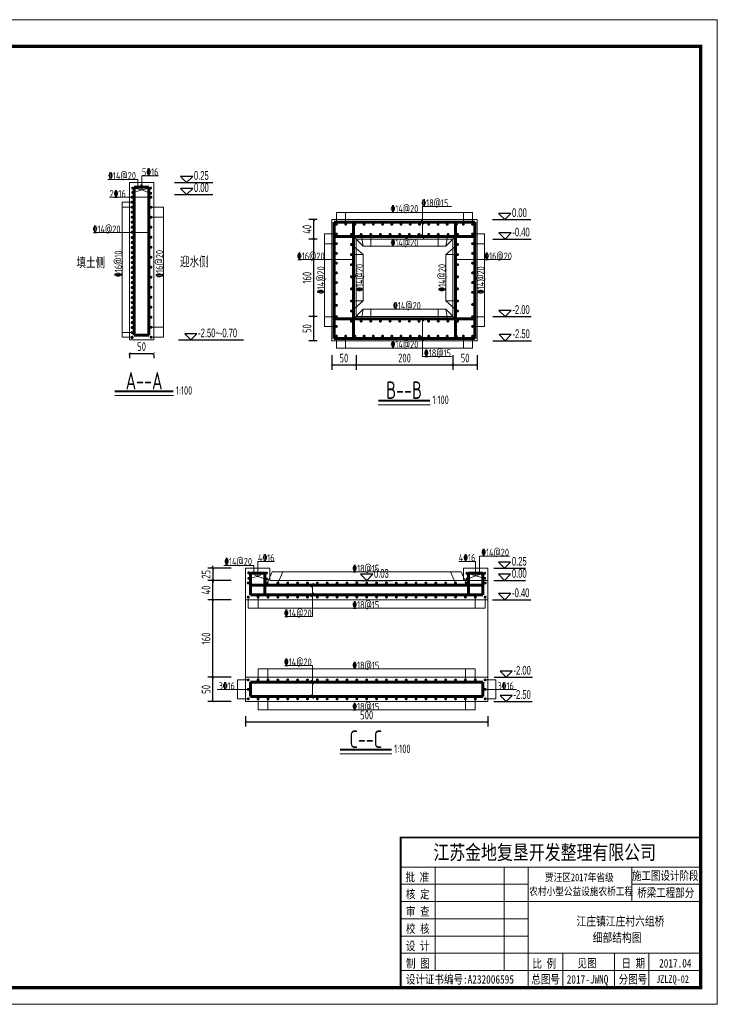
# Model space of a CAD drawing. Header units: inches. Extents: x 97745 to 142261, y 62673 to 100665.
# Tile 111 of 148: x 132051 to 133491, y 84429 to 86461. Entities that reach past the tile are written whole.
import ezdxf
from ezdxf.enums import TextEntityAlignment as Align

# ---------------------------------------------------------------- set-up
doc = ezdxf.new("R2010")
doc.units = ezdxf.units.IN
doc.header["$MEASUREMENT"] = 0
doc.layers.get('0').update_dxf_attribs({"lineweight": 15})
for name, color, linetype, lineweight in [('00、4细实线', 4, 'Continuous', 18), ('BM1', 7, 'Continuous', 15), ('文字', 7, 'Continuous', 20), ('标注', 3, 'Continuous', 18), ('细线', 7, 'Continuous', 25), ('钢筋', 1, 'Continuous', 60)]:
    doc.layers.add(name, color=color, linetype=linetype, lineweight=lineweight)
for name, color, linetype in [('1', 7, 'Continuous'), ('dim', 4, 'Continuous'), ('断面标高标注', 3, 'Continuous')]:
    doc.layers.add(name, color=color, linetype=linetype)
doc.styles.add('02、常用', font='tssdeng1.shx', dxfattribs={"width": 0.75, "bigfont": 'hztxt-01.shx'})
doc.styles.add('03、he-e', font='hztxt_e.shx', dxfattribs={"width": 0.65, "bigfont": 'hztxt.shx'})
doc.styles.add('HZTXT', font='tssdeng.shx', dxfattribs={"width": 0.75, "bigfont": 'hztxt.shx'})
doc.styles.add('三级钢', font='tssdeng.shx', dxfattribs={"width": 0.7, "height": 30, "bigfont": 'hztxt.shx'})
doc.styles.add('图框', font='SIMFANG.TTF', dxfattribs={"width": 0.8, "height": 4})
doc.dimstyles.new('3', dxfattribs={"dimtxt": 25, "dimasz": 12, "dimexe": 10, "dimexo": 30, "dimgap": 5, "dimtad": 1, "dimdec": 0, "dimzin": 0, "dimdsep": 46, "dimtxsty": 'HZTXT', "dimblk": 'ARCHTICK', "dimcen": 0, "dimclrt": 7, "dimazin": 2, "dimtfac": 1, "dimtdec": 0, "dimtix": 1, "dimtmove": 2, "dimatfit": 3, "dimfxl": 250, "dimtolj": 1, "dimtzin": 0, "dimarcsym": 0})

# ---------------------------------------------------------------- blocks, each defined once
blk = doc.blocks.new('_ArchTick')
at = {"color": 0, "linetype": 'ByBlock', "const_width": 0.15}
blk.add_lwpolyline([(-0.5, -0.5), (0.5, 0.5)], dxfattribs=at)
blk = doc.blocks.new('*D1766')
at = {"color": 0, "lineweight": -2}
for p, q in [((132695.1, 85768.3), (132695.1, 85738.6)), ((132745.2, 85768.3), (132745.2, 85738.6)), ((132695.1, 85748.6), (132745.2, 85748.6))]:
    blk.add_line(p, q, dxfattribs=at)
at = {"color": 0, "lineweight": -2, "xscale": 5, "yscale": 5, "zscale": 5, "rotation": 180}
blk.add_blockref('_ArchTick', (132695.1, 85748.6), dxfattribs=at)
at = {"color": 0, "lineweight": -2, "xscale": 5, "yscale": 5, "zscale": 5}
blk.add_blockref('_ArchTick', (132745.2, 85748.6), dxfattribs=at)
at = {"color": 7, "insert": (132720.1, 85762.6), "char_height": 18, "attachment_point": 5, "style": 'HZTXT'}
blk.add_mtext('\\A1;50', dxfattribs=at)
blk = doc.blocks.new('*D1767')
at = {"color": 0, "lineweight": -2}
for p, q in [((132745.2, 85768.3), (132745.2, 85738.6)), ((132945.2, 85768.3), (132945.2, 85738.6)), ((132745.2, 85748.6), (132945.2, 85748.6))]:
    blk.add_line(p, q, dxfattribs=at)
at = {"color": 0, "lineweight": -2, "xscale": 5, "yscale": 5, "zscale": 5, "rotation": 180}
blk.add_blockref('_ArchTick', (132745.2, 85748.6), dxfattribs=at)
at = {"color": 0, "lineweight": -2, "xscale": 5, "yscale": 5, "zscale": 5}
blk.add_blockref('_ArchTick', (132945.2, 85748.6), dxfattribs=at)
at = {"color": 7, "insert": (132845.2, 85762.6), "char_height": 18, "attachment_point": 5, "style": 'HZTXT'}
blk.add_mtext('\\A1;200', dxfattribs=at)
blk = doc.blocks.new('*D1768')
at = {"color": 0, "lineweight": -2}
for p, q in [((132945.2, 85768.3), (132945.2, 85738.6)), ((132995.2, 85768.3), (132995.2, 85738.6)), ((132945.2, 85748.6), (132995.2, 85748.6))]:
    blk.add_line(p, q, dxfattribs=at)
at = {"color": 0, "lineweight": -2, "xscale": 5, "yscale": 5, "zscale": 5, "rotation": 180}
blk.add_blockref('_ArchTick', (132945.2, 85748.6), dxfattribs=at)
at = {"color": 0, "lineweight": -2, "xscale": 5, "yscale": 5, "zscale": 5}
blk.add_blockref('_ArchTick', (132995.2, 85748.6), dxfattribs=at)
at = {"color": 7, "insert": (132970.2, 85762.6), "char_height": 18, "attachment_point": 5, "style": 'HZTXT'}
blk.add_mtext('\\A1;50', dxfattribs=at)
blk = doc.blocks.new('*D1769')
at = {"color": 0, "lineweight": -2}
for p, q in [((132665.2, 85848.3), (132648, 85848.3)), ((132658, 85798.3), (132658, 85848.3)), ((132665.2, 85798.3), (132648, 85798.3))]:
    blk.add_line(p, q, dxfattribs=at)
at = {"color": 0, "lineweight": -2, "xscale": 5, "yscale": 5, "zscale": 5}
for p, rotation in [((132658, 85848.3), 90), ((132658, 85798.3), 270)]:
    blk.add_blockref('_ArchTick', p, dxfattribs=dict(at, rotation=rotation))
at = {"color": 7, "insert": (132644, 85823.3), "char_height": 18, "attachment_point": 5, "rotation": 90, "style": 'HZTXT'}
blk.add_mtext('\\A1;50', dxfattribs=at)
blk = doc.blocks.new('*D1770')
at = {"color": 0, "lineweight": -2}
for p, q in [((132665.2, 86008.3), (132648, 86008.3)), ((132658, 85848.3), (132658, 86008.3)), ((132665.2, 85848.3), (132648, 85848.3))]:
    blk.add_line(p, q, dxfattribs=at)
at = {"color": 0, "lineweight": -2, "xscale": 5, "yscale": 5, "zscale": 5}
for p, rotation in [((132658, 86008.3), 90), ((132658, 85848.3), 270)]:
    blk.add_blockref('_ArchTick', p, dxfattribs=dict(at, rotation=rotation))
at = {"color": 7, "insert": (132644, 85928.3), "char_height": 18, "attachment_point": 5, "rotation": 90, "style": 'HZTXT'}
blk.add_mtext('\\A1;160', dxfattribs=at)
blk = doc.blocks.new('*D1771')
at = {"color": 0, "lineweight": -2}
for p, q in [((132665.2, 86048.3), (132648, 86048.3)), ((132658, 86008.3), (132658, 86048.3)), ((132665.2, 86008.3), (132648, 86008.3))]:
    blk.add_line(p, q, dxfattribs=at)
at = {"color": 0, "lineweight": -2, "xscale": 5, "yscale": 5, "zscale": 5}
for p, rotation in [((132658, 86048.3), 90), ((132658, 86008.3), 270)]:
    blk.add_blockref('_ArchTick', p, dxfattribs=dict(at, rotation=rotation))
at = {"color": 7, "insert": (132644, 86028.3), "char_height": 18, "attachment_point": 5, "rotation": 90, "style": 'HZTXT'}
blk.add_mtext('\\A1;40', dxfattribs=at)
blk = doc.blocks.new('*D1848')
at = {"color": 0, "lineweight": -2}
for p, q in [((132277.6, 85772.2), (132327.6, 85772.2)), ((132277.6, 85770), (132277.6, 85762.2)), ((132327.6, 85770), (132327.6, 85762.2))]:
    blk.add_line(p, q, dxfattribs=at)
at = {"color": 0, "lineweight": -2, "xscale": 5, "yscale": 5, "zscale": 5, "rotation": 180}
blk.add_blockref('_ArchTick', (132277.6, 85772.2), dxfattribs=at)
at = {"color": 0, "lineweight": -2, "xscale": 5, "yscale": 5, "zscale": 5}
blk.add_blockref('_ArchTick', (132327.6, 85772.2), dxfattribs=at)
at = {"color": 7, "insert": (132302.6, 85786.2), "char_height": 18, "attachment_point": 5, "style": 'HZTXT'}
blk.add_mtext('\\A1;50', dxfattribs=at)
blk = doc.blocks.new('*D1837')
at = {"color": 0, "lineweight": -2}
for p, q in [((132487.2, 85103.7), (132439.6, 85103.7)), ((132449.6, 85053.7), (132449.6, 85103.7)), ((132487.2, 85053.7), (132439.6, 85053.7))]:
    blk.add_line(p, q, dxfattribs=at)
at = {"color": 0, "lineweight": -2, "xscale": 5, "yscale": 5, "zscale": 5}
for p, rotation in [((132449.6, 85103.7), 90), ((132449.6, 85053.7), 270)]:
    blk.add_blockref('_ArchTick', p, dxfattribs=dict(at, rotation=rotation))
at = {"color": 7, "insert": (132435.6, 85078.7), "char_height": 18, "attachment_point": 5, "rotation": 90, "style": 'HZTXT'}
blk.add_mtext('\\A1;50', dxfattribs=at)
blk = doc.blocks.new('*D1838')
at = {"color": 0, "lineweight": -2}
for p, q in [((132487.2, 85263.7), (132439.6, 85263.7)), ((132449.6, 85103.7), (132449.6, 85263.7)), ((132487.2, 85103.7), (132439.6, 85103.7))]:
    blk.add_line(p, q, dxfattribs=at)
at = {"color": 0, "lineweight": -2, "xscale": 5, "yscale": 5, "zscale": 5}
for p, rotation in [((132449.6, 85263.7), 90), ((132449.6, 85103.7), 270)]:
    blk.add_blockref('_ArchTick', p, dxfattribs=dict(at, rotation=rotation))
at = {"color": 7, "insert": (132435.6, 85183.7), "char_height": 18, "attachment_point": 5, "rotation": 90, "style": 'HZTXT'}
blk.add_mtext('\\A1;160', dxfattribs=at)
blk = doc.blocks.new('*D1839')
at = {"color": 0, "lineweight": -2}
for p, q in [((132487.2, 85303.7), (132439.6, 85303.7)), ((132449.6, 85263.7), (132449.6, 85303.7)), ((132487.2, 85263.7), (132439.6, 85263.7))]:
    blk.add_line(p, q, dxfattribs=at)
at = {"color": 0, "lineweight": -2, "xscale": 5, "yscale": 5, "zscale": 5}
for p, rotation in [((132449.6, 85303.7), 90), ((132449.6, 85263.7), 270)]:
    blk.add_blockref('_ArchTick', p, dxfattribs=dict(at, rotation=rotation))
at = {"color": 7, "insert": (132435.6, 85283.7), "char_height": 18, "attachment_point": 5, "rotation": 90, "style": 'HZTXT'}
blk.add_mtext('\\A1;40', dxfattribs=at)
blk = doc.blocks.new('*D1840')
at = {"color": 0, "lineweight": -2}
for p, q in [((132517.2, 85023.7), (132517.2, 85001.8)), ((133017.2, 85023.7), (133017.2, 85001.8)), ((132517.2, 85011.8), (133017.2, 85011.8))]:
    blk.add_line(p, q, dxfattribs=at)
at = {"color": 0, "lineweight": -2, "xscale": 5, "yscale": 5, "zscale": 5, "rotation": 180}
blk.add_blockref('_ArchTick', (132517.2, 85011.8), dxfattribs=at)
at = {"color": 0, "lineweight": -2, "xscale": 5, "yscale": 5, "zscale": 5}
blk.add_blockref('_ArchTick', (133017.2, 85011.8), dxfattribs=at)
at = {"color": 7, "insert": (132767.2, 85025.8), "char_height": 18, "attachment_point": 5, "style": 'HZTXT'}
blk.add_mtext('\\A1;500', dxfattribs=at)
blk = doc.blocks.new('*D1849')
at = {"color": 0, "lineweight": -2}
for p, q in [((132487.2, 85328.7), (132439.6, 85328.7)), ((132449.6, 85328.7), (132449.6, 85333.7)), ((132449.6, 85328.7), (132449.6, 85303.7)), ((132487.2, 85303.7), (132439.6, 85303.7)), ((132449.6, 85303.7), (132449.6, 85298.7))]:
    blk.add_line(p, q, dxfattribs=at)
at = {"color": 0, "lineweight": -2, "xscale": 5, "yscale": 5, "zscale": 5}
for p, rotation in [((132449.6, 85328.7), 270), ((132449.6, 85303.7), 90)]:
    blk.add_blockref('_ArchTick', p, dxfattribs=dict(at, rotation=rotation))
at = {"color": 7, "insert": (132435.6, 85316.2), "char_height": 18, "attachment_point": 5, "rotation": 90, "style": 'HZTXT'}
blk.add_mtext('\\A1;25', dxfattribs=at)

msp = doc.modelspace()

# ---------------------------------------------------------------- linework, layer by layer
at = {"ltscale": 5}
for p, q in [((132368.686, 85685.512), (132247.208, 85685.512)), ((132898.152, 85666.253), (132790.944, 85666.253)), ((132819.183, 84945.78), (132711.975, 84945.78))]:
    msp.add_line(p, q, dxfattribs=at)
at = {"layer": '00、4细实线'}
for p, q in [((132302.876, 86109.668), (132302.876, 86138.961)), ((132302.876, 86138.961), (132337.587, 86138.961)), ((132294.981, 86130.888), (132232.997, 86130.888)), ((132277.566, 86100.043), (132277.566, 86125.043)), ((132277.566, 86125.043), (132327.566, 86125.043)), ((132302.876, 86109.668), (132285.782, 86113.457)), ((132294.981, 86115.043), (132294.981, 86130.888)), ((132302.876, 86109.668), (132319.268, 86113.457)), ((132327.566, 86125.043), (132327.566, 86100.043)), ((132322.067, 86094.543), (132236.518, 86094.543)), ((132277.566, 86100.043), (132277.566, 85800.043)), ((132302.876, 86109.668), (132285.88, 86104.303)), ((132302.876, 86109.668), (132319.268, 86102.676)), ((132327.566, 86100.043), (132327.566, 85800.043)), ((132283.066, 86084.222), (132262.566, 86084.222)), ((132283.066, 86073.9), (132262.566, 86073.9)), ((132322.067, 86073.9), (132347.566, 86073.9)), ((132882.471, 86013.261), (132882.471, 86075.587)), ((132882.471, 86075.587), (132942.336, 86075.587)), ((132322.067, 86053.258), (132347.566, 86053.258)), ((132704.683, 86038.76), (132704.683, 86063.26)), ((132723.733, 86038.76), (132723.733, 86063.26)), ((132966.632, 86038.76), (132966.632, 86063.26)), ((132985.682, 86038.76), (132985.682, 86063.26)), ((132880.018, 86047.509), (132884.925, 86039.01)), ((132317.567, 86021.588), (132203.39, 86021.588)), ((132315.114, 86025.838), (132320.02, 86017.339)), ((132704.683, 86018.688), (132680.183, 86018.688)), ((132735.682, 86017.761), (132760.183, 85993.26)), ((132755.62, 86017.761), (132760.183, 85993.26)), ((132775.557, 86017.761), (132775.557, 85993.26)), ((132880.018, 86017.51), (132884.925, 86009.011)), ((132914.808, 86017.761), (132914.808, 85993.26)), ((132954.683, 86017.761), (132930.183, 85993.26)), ((132934.746, 86017.761), (132930.183, 85993.26)), ((132985.682, 86018.688), (133010.183, 86018.688)), ((132704.683, 85998.617), (132680.183, 85998.617)), ((132735.682, 85996.943), (132760.183, 85976.124)), ((132954.683, 85996.943), (132930.183, 85976.124)), ((132985.682, 85998.617), (133010.183, 85998.617)), ((132697.73, 85970.012), (132702.637, 85961.513)), ((132735.682, 85976.124), (132760.183, 85976.124)), ((132737.729, 85970.012), (132742.636, 85961.513)), ((132954.683, 85976.124), (132930.183, 85976.124)), ((132947.73, 85970.012), (132952.637, 85961.513)), ((132987.729, 85970.012), (132992.636, 85961.513)), ((132740.182, 85965.762), (132626.318, 85965.762)), ((132950.183, 85965.762), (133064.047, 85965.762)), ((132735.682, 85859.578), (132760.183, 85880.396)), ((132735.682, 85880.396), (132760.183, 85880.396)), ((132954.683, 85859.578), (132930.183, 85880.396)), ((132954.683, 85880.396), (132930.183, 85880.396)), ((132704.683, 85847.904), (132680.183, 85847.904)), ((132735.682, 85838.76), (132760.183, 85863.26)), ((132755.62, 85838.76), (132760.183, 85863.26)), ((132775.557, 85838.76), (132775.557, 85863.26)), ((132880.018, 85847.509), (132884.925, 85839.01)), ((132914.808, 85838.76), (132914.808, 85863.26)), ((132954.683, 85838.76), (132930.183, 85863.26)), ((132934.746, 85838.76), (132930.183, 85863.26)), ((132985.682, 85847.904), (133010.183, 85847.904)), ((132322.067, 85826.185), (132347.566, 85826.185)), ((132704.683, 85827.832), (132680.183, 85827.832)), ((132882.471, 85843.26), (132882.471, 85765.734)), ((132985.682, 85827.832), (133010.183, 85827.832)), ((132283.066, 85815.159), (132262.566, 85815.159)), ((132704.683, 85807.761), (132704.683, 85783.26)), ((132723.733, 85807.761), (132723.733, 85783.26)), ((132880.018, 85807.51), (132884.925, 85799.011)), ((132966.632, 85807.761), (132966.632, 85783.26)), ((132985.682, 85807.761), (132985.682, 85783.26)), ((132283.066, 85805.542), (132262.566, 85805.542)), ((132277.566, 85800.043), (132327.566, 85800.043)), ((132322.067, 85805.542), (132347.566, 85805.542)), ((132882.471, 85765.734), (132942.336, 85765.734)), ((132542.466, 85311.605), (132542.466, 85342.585)), ((132542.466, 85342.585), (132577.177, 85342.585)), ((132991.847, 85342.585), (132957.137, 85342.585)), ((132991.847, 85312.713), (132991.847, 85342.585)), ((132999.742, 85318.666), (132999.742, 85353.409)), ((132999.742, 85353.409), (133061.726, 85353.409)), ((132534.572, 85334.512), (132472.587, 85334.512)), ((132517.157, 85303.666), (132517.157, 85328.666)), ((132517.157, 85328.666), (132567.157, 85328.666)), ((132542.466, 85311.605), (132523.585, 85320.486)), ((132534.572, 85318.666), (132534.572, 85334.512)), ((132542.466, 85311.605), (132558.858, 85320.486)), ((132561.657, 85298.167), (132572.046, 85321.166)), ((132567.157, 85328.666), (132567.157, 85303.666)), ((132572.046, 85321.166), (132962.267, 85321.166)), ((132583.781, 85298.167), (132594.17, 85321.166)), ((132950.532, 85298.167), (132940.143, 85321.166)), ((132972.656, 85298.167), (132962.267, 85321.166)), ((133017.157, 85328.666), (132967.157, 85328.666)), ((132967.157, 85328.666), (132967.157, 85303.666)), ((132991.847, 85312.713), (132975.456, 85318.415)), ((132991.847, 85312.713), (133010.729, 85318.415)), ((133017.157, 85303.666), (133017.157, 85328.666)), ((132517.157, 85303.666), (132517.157, 85103.666)), ((132542.466, 85311.605), (132523.683, 85307.927)), ((132542.466, 85311.605), (132558.858, 85306.3)), ((132657.45, 85297.916), (132652.543, 85289.418)), ((132991.847, 85312.713), (132975.456, 85306.3)), ((132991.847, 85312.713), (133010.631, 85307.927)), ((132657.45, 85277.915), (132652.543, 85269.417)), ((132654.997, 85293.667), (132654.997, 85229.029)), ((132522.656, 85269.166), (132522.656, 85246.166)), ((132543.031, 85269.166), (132543.031, 85246.166)), ((132991.282, 85269.166), (132991.282, 85246.166)), ((133011.657, 85269.166), (133011.657, 85246.166)), ((133017.157, 85263.666), (133017.157, 85103.666)), ((133011.657, 85246.166), (132522.656, 85246.166)), ((132654.997, 85229.029), (132598.883, 85229.029)), ((132543.031, 85098.167), (132543.031, 85121.166)), ((132563.406, 85098.167), (132563.406, 85121.166)), ((132654.997, 85127.95), (132598.883, 85127.95)), ((132654.997, 85063.666), (132654.997, 85127.95)), ((132970.907, 85098.167), (132970.907, 85121.166)), ((132991.282, 85098.167), (132991.282, 85121.166)), ((132522.656, 85098.167), (132500.392, 85098.167)), ((132500.392, 85098.167), (132500.392, 85059.166)), ((132657.45, 85089.418), (132652.543, 85097.916)), ((133011.657, 85098.167), (133033.921, 85098.167)), ((133033.921, 85098.167), (133033.921, 85059.166)), ((132500.392, 85078.666), (132458.249, 85078.666)), ((132522.656, 85078.666), (132500.392, 85078.666)), ((133011.657, 85078.666), (133033.921, 85078.666)), ((133033.921, 85078.666), (133076.065, 85078.666)), ((132522.656, 85059.166), (132500.392, 85059.166)), ((132543.031, 85059.166), (132543.031, 85036.166)), ((132563.406, 85059.166), (132563.406, 85036.166)), ((132657.45, 85059.417), (132652.543, 85067.915)), ((132970.907, 85059.166), (132970.907, 85036.166)), ((132991.282, 85059.166), (132991.282, 85036.166)), ((133011.657, 85059.166), (133033.921, 85059.166))]:
    msp.add_line(p, q, dxfattribs=at)
for points in [[(132262.566, 85805.542), (132262.566, 86084.222)], [(132347.566, 86073.9), (132347.566, 85805.542)], [(132704.683, 86063.26), (132985.682, 86063.26)], [(132680.183, 85827.832), (132680.183, 86018.688)], [(133010.183, 86018.688), (133010.183, 85827.832)], [(132760.183, 85993.26), (132930.183, 85993.26)], [(132760.183, 85880.396), (132760.183, 85976.124)], [(132930.183, 85976.124), (132930.183, 85880.396)], [(132930.183, 85863.26), (132760.183, 85863.26)], [(132985.682, 85783.26), (132704.683, 85783.26)], [(132567.157, 85303.666), (133017.157, 85303.666), (133017.157, 85303.666), (133017.157, 85303.666), (133017.157, 85303.666), (133017.157, 85263.666), (132517.157, 85263.666)], [(132991.282, 85121.166), (132543.031, 85121.166)], [(132543.031, 85036.166), (132991.282, 85036.166)]]:
    msp.add_lwpolyline(points, dxfattribs=at)
for points in [[(132695.183, 86048.26), (132995.183, 86048.26), (132995.183, 85798.26), (132695.183, 85798.26)], [(132745.183, 86008.26), (132945.183, 86008.26), (132945.183, 85848.26), (132745.183, 85848.26)], [(132517.157, 85053.666), (133017.157, 85053.666), (133017.157, 85103.666), (132517.157, 85103.666)]]:
    msp.add_lwpolyline(points, close=True, dxfattribs=at)
at = {"layer": 'BM1', "color": 0, "linetype": 'Continuous'}
for p, q in [((132837.232, 84773.017), (133456.588, 84773.017)), ((132837.232, 84773.017), (132837.232, 84462.831)), ((132837.232, 84462.831), (132837.232, 84773.017)), ((132837.232, 84711.997), (133456.588, 84711.997)), ((132908.422, 84498.426), (132908.422, 84711.997)), ((133050.803, 84711.997), (133050.803, 84498.426)), ((133100.636, 84711.997), (133100.636, 84462.831)), ((133314.208, 84640.807), (133314.208, 84711.997)), ((132837.232, 84676.402), (133100.636, 84676.402)), ((133314.208, 84676.402), (133456.588, 84676.402)), ((132837.232, 84640.807), (133456.588, 84640.807)), ((132837.232, 84605.211), (133100.636, 84605.211)), ((132837.232, 84569.616), (133100.636, 84569.616)), ((132837.232, 84534.021), (133456.588, 84534.021)), ((133171.827, 84534.021), (133171.827, 84462.831)), ((133278.612, 84534.021), (133278.612, 84462.831)), ((133349.803, 84534.021), (133349.803, 84498.426)), ((133349.803, 84462.831), (133349.803, 84534.021)), ((132837.232, 84498.426), (133456.588, 84498.426))]:
    msp.add_line(p, q, dxfattribs=at)
at = {"layer": 'BM1', "const_width": 0.677}
msp.add_lwpolyline([(130617.388, 86460.648), (133490.443, 86460.648), (133490.443, 84428.976), (130617.388, 84428.976), (130617.388, 86460.648)], dxfattribs=at)
at = {"layer": 'BM1'}
msp.add_lwpolyline([(130617.388, 86460.648), (133490.443, 86460.648), (133490.443, 84428.976), (130617.388, 84428.976)], close=True, dxfattribs=at)
at = {"layer": 'BM1', "color": 0, "linetype": 'Continuous', "const_width": 6.771}
msp.add_lwpolyline([(130731.045, 84462.831), (130731.045, 86406.272), (133456.588, 86406.272), (133456.588, 84462.831)], close=True, dxfattribs=at)
at = {"layer": 'BM1', "color": 0, "linetype": 'Continuous', "const_width": 3.56}
msp.add_lwpolyline([(133456.588, 84773.017), (132837.232, 84773.017), (132837.232, 84462.831)], dxfattribs=at)
at = {"layer": 'dim'}
for p, q in [((132370.385, 86125.043), (132449.566, 86125.043)), ((132370.385, 86100.043), (132449.566, 86100.043))]:
    msp.add_line(p, q, dxfattribs=at)
for points in [[(132382.987, 86137.641), (132395.585, 86125.043), (132408.183, 86137.641)], [(132382.987, 86112.641), (132395.585, 86100.043), (132408.183, 86112.641)]]:
    msp.add_lwpolyline(points, close=True, dxfattribs=at)
at = {"layer": '断面标高标注'}
for p, q in [((133026.788, 86048.26), (133105.969, 86048.26)), ((133027.546, 86008.26), (133106.726, 86008.26)), ((133027.577, 85848.26), (133106.758, 85848.26)), ((132378.963, 85800.043), (132512.963, 85800.043)), ((133027.779, 85798.26), (133106.96, 85798.26)), ((133029.505, 85328.666), (133094.806, 85328.666)), ((132741.957, 85303.666), (132821.137, 85303.666)), ((133029.505, 85303.666), (133094.806, 85303.666)), ((133026.919, 85263.666), (133106.1, 85263.666)), ((133029.91, 85103.666), (133109.091, 85103.666)), ((133029.82, 85053.666), (133109.001, 85053.666))]:
    msp.add_line(p, q, dxfattribs=at)
for points in [[(133039.39, 86060.858), (133051.988, 86048.26), (133064.586, 86060.858)], [(133040.148, 86020.858), (133052.746, 86008.26), (133065.344, 86020.858)], [(133040.179, 85860.858), (133052.777, 85848.26), (133065.375, 85860.858)], [(132391.565, 85812.641), (132404.163, 85800.043), (132416.761, 85812.641)], [(133040.381, 85810.858), (133052.979, 85798.26), (133065.577, 85810.858)], [(133039.092, 85341.265), (133051.69, 85328.666), (133064.288, 85341.265)], [(132754.558, 85316.265), (132767.157, 85303.666), (132779.755, 85316.265)], [(133039.092, 85316.265), (133051.69, 85303.666), (133064.288, 85316.265)], [(133039.521, 85276.265), (133052.119, 85263.666), (133064.717, 85276.265)], [(133042.512, 85116.265), (133055.11, 85103.666), (133067.708, 85116.265)], [(133042.422, 85066.265), (133055.02, 85053.666), (133067.618, 85066.265)]]:
    msp.add_lwpolyline(points, close=True, dxfattribs=at)
at = {"layer": '细线', "ltscale": 5, "const_width": 4}
for points in [[(132247.208, 85693.771), (132368.278, 85693.771)], [(132790.944, 85674.511), (132897.744, 85674.511)], [(132711.975, 84954.038), (132818.775, 84954.038)]]:
    msp.add_lwpolyline(points, dxfattribs=at)
at = {"layer": '钢筋'}
for p, q in [((132287.566, 86115.043), (132317.567, 86115.043)), ((132287.566, 86053.752), (132287.566, 86115.043)), ((132317.567, 86115.043), (132317.567, 86053.752)), ((132287.566, 85810.042), (132287.566, 86090.043)), ((132317.567, 86090.043), (132317.567, 85810.042)), ((132700.183, 86043.26), (132990.182, 86043.26)), ((132700.183, 85803.261), (132700.183, 86043.26)), ((132740.182, 85803.261), (132740.182, 86043.26)), ((132950.183, 86043.26), (132950.183, 85803.261)), ((132990.182, 86043.26), (132990.182, 85803.261)), ((132700.183, 86013.261), (132990.182, 86013.261)), ((132990.182, 85843.26), (132700.183, 85843.26)), ((132317.567, 85810.042), (132287.566, 85810.042)), ((132990.182, 85803.261), (132700.183, 85803.261)), ((132527.156, 85318.666), (132557.158, 85318.666)), ((132527.156, 85273.666), (132527.156, 85318.666)), ((132557.158, 85318.666), (132557.158, 85273.666)), ((133007.157, 85318.666), (132977.156, 85318.666)), ((132977.156, 85318.666), (132977.156, 85273.666)), ((133007.157, 85273.666), (133007.157, 85318.666)), ((132527.156, 85293.667), (133007.157, 85293.667)), ((132527.156, 85273.666), (132527.156, 85293.667)), ((133007.157, 85293.667), (133007.157, 85273.666)), ((133007.157, 85273.666), (132527.156, 85273.666)), ((133007.157, 85093.667), (132527.156, 85093.667)), ((132527.156, 85093.667), (132527.156, 85063.666)), ((133007.157, 85063.666), (133007.157, 85093.667)), ((132527.156, 85063.666), (133007.157, 85063.666))]:
    msp.add_line(p, q, dxfattribs=at)
at = {"layer": '钢筋', "const_width": 3}
for points in [[(132282.595, 86113.457, 1), (132285.595, 86113.457, 1)], [(132300.938, 86118.08, 1), (132303.938, 86118.08, 1)], [(132319.563, 86113.457, 1), (132322.563, 86113.457, 1)], [(132281.566, 86094.543, 1), (132284.566, 86094.543, 1)], [(132282.693, 86104.303, 1), (132285.693, 86104.303, 1)], [(132319.84, 86102.676, 1), (132322.84, 86102.676, 1)], [(132320.567, 86094.543, 1), (132323.567, 86094.543, 1)], [(132281.566, 86084.222, 1), (132284.566, 86084.222, 1)], [(132281.566, 86073.9, 1), (132284.566, 86073.9, 1)], [(132320.567, 86073.9, 1), (132323.567, 86073.9, 1)], [(132281.566, 86063.579, 1), (132284.566, 86063.579, 1)], [(132281.566, 86053.258, 1), (132284.566, 86053.258, 1)], [(132320.567, 86053.258, 1), (132323.567, 86053.258, 1)], [(132281.566, 86042.936, 1), (132284.566, 86042.936, 1)], [(132281.566, 86042.936, 1), (132284.566, 86042.936, 1)], [(132281.566, 86032.615, 1), (132284.566, 86032.615, 1)], [(132320.567, 86032.615, 1), (132323.567, 86032.615, 1)], [(132703.183, 86038.76, 1), (132706.183, 86038.76, 1)], [(132722.233, 86038.76, 1), (132725.233, 86038.76, 1)], [(132741.283, 86038.76, 1), (132744.283, 86038.76, 1)], [(132760.333, 86038.76, 1), (132763.333, 86038.76, 1)], [(132779.383, 86038.76, 1), (132782.383, 86038.76, 1)], [(132798.433, 86038.76, 1), (132801.433, 86038.76, 1)], [(132817.483, 86038.76, 1), (132820.483, 86038.76, 1)], [(132836.533, 86038.76, 1), (132839.533, 86038.76, 1)], [(132855.583, 86038.76, 1), (132858.583, 86038.76, 1)], [(132874.633, 86038.76, 1), (132877.633, 86038.76, 1)], [(132893.683, 86038.76, 1), (132896.683, 86038.76, 1)], [(132912.733, 86038.76, 1), (132915.733, 86038.76, 1)], [(132931.783, 86038.76, 1), (132934.783, 86038.76, 1)], [(132950.833, 86038.76, 1), (132953.833, 86038.76, 1)], [(132965.132, 86038.76, 1), (132968.132, 86038.76, 1)], [(132984.182, 86038.76, 1), (132987.182, 86038.76, 1)], [(132281.566, 86022.293, 1), (132284.566, 86022.293, 1)], [(132281.566, 86022.293, 1), (132284.566, 86022.293, 1)], [(132281.566, 86011.267, 1), (132284.566, 86011.267, 1)], [(132320.567, 86011.972, 1), (132323.567, 86011.972, 1)], [(132703.183, 86018.688, 1), (132706.183, 86018.688, 1)], [(132734.182, 86017.761, 1), (132737.182, 86017.761, 1)], [(132754.12, 86017.761, 1), (132757.12, 86017.761, 1)], [(132774.057, 86017.761, 1), (132777.057, 86017.761, 1)], [(132793.995, 86017.761, 1), (132796.995, 86017.761, 1)], [(132813.932, 86017.761, 1), (132816.932, 86017.761, 1)], [(132833.87, 86017.761, 1), (132836.87, 86017.761, 1)], [(132853.808, 86017.761, 1), (132856.808, 86017.761, 1)], [(132873.433, 86017.761, 1), (132876.433, 86017.761, 1)], [(132873.745, 86017.761, 1), (132876.745, 86017.761, 1)], [(132893.683, 86017.761, 1), (132896.683, 86017.761, 1)], [(132913.308, 86017.761, 1), (132916.308, 86017.761, 1)], [(132933.558, 86017.761, 1), (132936.558, 86017.761, 1)], [(132953.183, 86017.761, 1), (132956.183, 86017.761, 1)], [(132953.495, 86017.761, 1), (132956.495, 86017.761, 1)], [(132984.182, 86018.688, 1), (132987.182, 86018.688, 1)], [(132281.566, 86000.945, 1), (132284.566, 86000.945, 1)], [(132281.566, 85990.624, 1), (132284.566, 85990.624, 1)], [(132320.567, 85991.329, 1), (132323.567, 85991.329, 1)], [(132703.183, 85998.617, 1), (132706.183, 85998.617, 1)], [(132734.182, 85996.943, 1), (132737.182, 85996.943, 1)], [(132953.183, 85996.943, 1), (132956.183, 85996.943, 1)], [(132984.182, 85998.617, 1), (132987.182, 85998.617, 1)], [(132281.566, 85980.302, 1), (132284.566, 85980.302, 1)], [(132281.566, 85969.981, 1), (132284.566, 85969.981, 1)], [(132281.566, 85969.981, 1), (132284.566, 85969.981, 1)], [(132320.567, 85970.686, 1), (132323.567, 85970.686, 1)], [(132703.183, 85978.546, 1), (132706.183, 85978.546, 1)], [(132734.182, 85976.124, 1), (132737.182, 85976.124, 1)], [(132953.183, 85976.124, 1), (132956.183, 85976.124, 1)], [(132984.182, 85978.546, 1), (132987.182, 85978.546, 1)], [(132281.566, 85959.659, 1), (132284.566, 85959.659, 1)], [(132281.566, 85949.338, 1), (132284.566, 85949.338, 1)], [(132281.566, 85949.338, 1), (132284.566, 85949.338, 1)], [(132320.567, 85950.043, 1), (132323.567, 85950.043, 1)], [(132703.183, 85958.474, 1), (132706.183, 85958.474, 1)], [(132734.182, 85955.306, 1), (132737.182, 85955.306, 1)], [(132953.183, 85955.306, 1), (132956.183, 85955.306, 1)], [(132984.182, 85958.474, 1), (132987.182, 85958.474, 1)], [(132281.566, 85939.017, 1), (132284.566, 85939.017, 1)], [(132281.566, 85928.695, 1), (132284.566, 85928.695, 1)], [(132320.567, 85929.4, 1), (132323.567, 85929.4, 1)], [(132703.183, 85938.403, 1), (132706.183, 85938.403, 1)], [(132734.182, 85930.336, 1), (132737.182, 85930.336, 1)], [(132953.183, 85930.336, 1), (132956.183, 85930.336, 1)], [(132984.182, 85938.403, 1), (132987.182, 85938.403, 1)], [(132281.566, 85918.374, 1), (132284.566, 85918.374, 1)], [(132281.566, 85908.052, 1), (132284.566, 85908.052, 1)], [(132320.567, 85908.757, 1), (132323.567, 85908.757, 1)], [(132703.183, 85918.332, 1), (132706.183, 85918.332, 1)], [(132734.182, 85905.366, 1), (132737.182, 85905.366, 1)], [(132953.183, 85905.366, 1), (132956.183, 85905.366, 1)], [(132984.182, 85918.332, 1), (132987.182, 85918.332, 1)], [(132281.566, 85897.731, 1), (132284.566, 85897.731, 1)], [(132281.566, 85897.731, 1), (132284.566, 85897.731, 1)], [(132281.566, 85887.409, 1), (132284.566, 85887.409, 1)], [(132320.567, 85888.114, 1), (132323.567, 85888.114, 1)], [(132703.183, 85894.856, 1), (132706.183, 85894.856, 1)], [(132984.182, 85898.26, 1), (132987.182, 85898.26, 1)], [(132281.566, 85877.088, 1), (132284.566, 85877.088, 1)], [(132281.566, 85877.088, 1), (132284.566, 85877.088, 1)], [(132281.566, 85866.766, 1), (132284.566, 85866.766, 1)], [(132320.567, 85867.471, 1), (132323.567, 85867.471, 1)], [(132703.183, 85871.38, 1), (132706.183, 85871.38, 1)], [(132734.182, 85880.396, 1), (132737.182, 85880.396, 1)], [(132953.183, 85880.396, 1), (132956.183, 85880.396, 1)], [(132984.182, 85873.082, 1), (132987.182, 85873.082, 1)], [(132281.566, 85856.445, 1), (132284.566, 85856.445, 1)], [(132281.566, 85846.123, 1), (132284.566, 85846.123, 1)], [(132320.567, 85846.828, 1), (132323.567, 85846.828, 1)], [(132703.183, 85847.904, 1), (132706.183, 85847.904, 1)], [(132734.182, 85859.578, 1), (132737.182, 85859.578, 1)], [(132953.183, 85859.578, 1), (132956.183, 85859.578, 1)], [(132984.182, 85847.904, 1), (132987.182, 85847.904, 1)], [(132281.566, 85835.802, 1), (132284.566, 85835.802, 1)], [(132281.566, 85825.48, 1), (132284.566, 85825.48, 1)], [(132281.566, 85825.48, 1), (132284.566, 85825.48, 1)], [(132320.567, 85826.185, 1), (132323.567, 85826.185, 1)], [(132703.183, 85827.832, 1), (132706.183, 85827.832, 1)], [(132734.182, 85838.76, 1), (132737.182, 85838.76, 1)], [(132754.12, 85838.76, 1), (132757.12, 85838.76, 1)], [(132774.057, 85838.76, 1), (132777.057, 85838.76, 1)], [(132793.995, 85838.76, 1), (132796.995, 85838.76, 1)], [(132813.932, 85838.76, 1), (132816.932, 85838.76, 1)], [(132833.87, 85838.76, 1), (132836.87, 85838.76, 1)], [(132853.808, 85838.76, 1), (132856.808, 85838.76, 1)], [(132873.433, 85838.76, 1), (132876.433, 85838.76, 1)], [(132873.745, 85838.76, 1), (132876.745, 85838.76, 1)], [(132893.371, 85838.76, 1), (132896.371, 85838.76, 1)], [(132913.308, 85838.76, 1), (132916.308, 85838.76, 1)], [(132933.246, 85838.76, 1), (132936.246, 85838.76, 1)], [(132953.183, 85838.76, 1), (132956.183, 85838.76, 1)], [(132984.182, 85827.832, 1), (132987.182, 85827.832, 1)], [(132281.566, 85815.159, 1), (132284.566, 85815.159, 1)], [(132281.566, 85805.542, 1), (132284.566, 85805.542, 1)], [(132281.566, 85804.838, 1), (132284.566, 85804.838, 1)], [(132281.566, 85804.838, 1), (132284.566, 85804.838, 1)], [(132320.567, 85805.542, 1), (132323.567, 85805.542, 1)], [(132703.183, 85807.761, 1), (132706.183, 85807.761, 1)], [(132722.233, 85807.761, 1), (132725.233, 85807.761, 1)], [(132741.283, 85807.761, 1), (132744.283, 85807.761, 1)], [(132760.333, 85807.761, 1), (132763.333, 85807.761, 1)], [(132779.383, 85807.761, 1), (132782.383, 85807.761, 1)], [(132798.433, 85807.761, 1), (132801.433, 85807.761, 1)], [(132817.483, 85807.761, 1), (132820.483, 85807.761, 1)], [(132836.533, 85807.761, 1), (132839.533, 85807.761, 1)], [(132855.583, 85807.761, 1), (132858.583, 85807.761, 1)], [(132874.633, 85807.761, 1), (132877.633, 85807.761, 1)], [(132893.683, 85807.761, 1), (132896.683, 85807.761, 1)], [(132912.733, 85807.761, 1), (132915.733, 85807.761, 1)], [(132931.783, 85807.761, 1), (132934.783, 85807.761, 1)], [(132950.833, 85807.761, 1), (132953.833, 85807.761, 1)], [(132965.132, 85807.761, 1), (132968.132, 85807.761, 1)], [(132984.182, 85807.761, 1), (132987.182, 85807.761, 1)], [(132522.085, 85319.269, 1), (132525.085, 85319.269, 1)], [(132558.952, 85318.998, 1), (132561.952, 85318.998, 1)], [(132975.361, 85318.415, -1), (132972.361, 85318.415, -1)], [(133012.229, 85318.415, -1), (133009.229, 85318.415, -1)], [(132521.156, 85298.167, 1), (132524.156, 85298.167, 1)], [(132522.183, 85307.927, 1), (132525.183, 85307.927, 1)], [(132558.952, 85306.3, 1), (132561.952, 85306.3, 1)], [(132560.157, 85298.167, 1), (132563.157, 85298.167, 1)], [(132560.157, 85298.167, 1), (132563.157, 85298.167, 1)], [(132582.281, 85298.167, -1), (132585.281, 85298.167, -1)], [(132602.656, 85298.167, -1), (132605.656, 85298.167, -1)], [(132623.031, 85298.167, -1), (132626.031, 85298.167, -1)], [(132643.406, 85298.167, -1), (132646.406, 85298.167, -1)], [(132663.781, 85298.167, -1), (132666.781, 85298.167, -1)], [(132684.156, 85298.167, -1), (132687.156, 85298.167, -1)], [(132704.531, 85298.167, -1), (132707.531, 85298.167, -1)], [(132724.906, 85298.167, -1), (132727.906, 85298.167, -1)], [(132745.282, 85298.167, -1), (132748.282, 85298.167, -1)], [(132765.657, 85298.167, -1), (132768.657, 85298.167, -1)], [(132786.032, 85298.167, -1), (132789.032, 85298.167, -1)], [(132806.407, 85298.167, -1), (132809.407, 85298.167, -1)], [(132826.782, 85298.167, -1), (132829.782, 85298.167, -1)], [(132847.157, 85298.167, -1), (132850.157, 85298.167, -1)], [(132867.532, 85298.167, -1), (132870.532, 85298.167, -1)], [(132887.907, 85298.167, -1), (132890.907, 85298.167, -1)], [(132908.282, 85298.167, -1), (132911.282, 85298.167, -1)], [(132928.657, 85298.167, -1), (132931.657, 85298.167, -1)], [(132949.032, 85298.167, -1), (132952.032, 85298.167, -1)], [(132971.156, 85298.167, 1), (132974.156, 85298.167, 1)], [(132971.156, 85298.167, 1), (132974.156, 85298.167, 1)], [(132975.362, 85306.3, -1), (132972.362, 85306.3, -1)], [(133012.131, 85307.927, -1), (133009.131, 85307.927, -1)], [(133010.157, 85298.167, 1), (133013.157, 85298.167, 1)], [(132521.156, 85269.166, 1), (132524.156, 85269.166, 1)], [(132541.531, 85269.166, 1), (132544.531, 85269.166, 1)], [(132561.906, 85269.166, 1), (132564.906, 85269.166, 1)], [(132582.281, 85269.166, 1), (132585.281, 85269.166, 1)], [(132602.656, 85269.166, 1), (132605.656, 85269.166, 1)], [(132623.031, 85269.166, 1), (132626.031, 85269.166, 1)], [(132643.406, 85269.166, 1), (132646.406, 85269.166, 1)], [(132663.781, 85269.166, 1), (132666.781, 85269.166, 1)], [(132684.156, 85269.166, 1), (132687.156, 85269.166, 1)], [(132704.531, 85269.166, 1), (132707.531, 85269.166, 1)], [(132724.906, 85269.166, 1), (132727.906, 85269.166, 1)], [(132745.282, 85269.166, 1), (132748.282, 85269.166, 1)], [(132765.657, 85269.166, 1), (132768.657, 85269.166, 1)], [(132786.032, 85269.166, 1), (132789.032, 85269.166, 1)], [(132806.407, 85269.166, 1), (132809.407, 85269.166, 1)], [(132826.782, 85269.166, 1), (132829.782, 85269.166, 1)], [(132847.157, 85269.166, 1), (132850.157, 85269.166, 1)], [(132867.532, 85269.166, 1), (132870.532, 85269.166, 1)], [(132887.907, 85269.166, 1), (132890.907, 85269.166, 1)], [(132908.282, 85269.166, 1), (132911.282, 85269.166, 1)], [(132928.657, 85269.166, 1), (132931.657, 85269.166, 1)], [(132949.032, 85269.166, 1), (132952.032, 85269.166, 1)], [(132969.407, 85269.166, 1), (132972.407, 85269.166, 1)], [(132989.782, 85269.166, 1), (132992.782, 85269.166, 1)], [(133010.157, 85269.166, 1), (133013.157, 85269.166, 1)], [(132521.156, 85098.167, 1), (132524.156, 85098.167, 1)], [(132541.531, 85098.167, 1), (132544.531, 85098.167, 1)], [(132561.906, 85098.167, 1), (132564.906, 85098.167, 1)], [(132582.281, 85098.167, 1), (132585.281, 85098.167, 1)], [(132602.656, 85098.167, 1), (132605.656, 85098.167, 1)], [(132623.031, 85098.167, 1), (132626.031, 85098.167, 1)], [(132643.406, 85098.167, 1), (132646.406, 85098.167, 1)], [(132663.781, 85098.167, 1), (132666.781, 85098.167, 1)], [(132684.156, 85098.167, 1), (132687.156, 85098.167, 1)], [(132704.531, 85098.167, 1), (132707.531, 85098.167, 1)], [(132724.906, 85098.167, 1), (132727.906, 85098.167, 1)], [(132745.282, 85098.167, 1), (132748.282, 85098.167, 1)], [(132765.657, 85098.167, 1), (132768.657, 85098.167, 1)], [(132786.032, 85098.167, 1), (132789.032, 85098.167, 1)], [(132806.407, 85098.167, 1), (132809.407, 85098.167, 1)], [(132826.782, 85098.167, 1), (132829.782, 85098.167, 1)], [(132847.157, 85098.167, 1), (132850.157, 85098.167, 1)], [(132867.532, 85098.167, 1), (132870.532, 85098.167, 1)], [(132887.907, 85098.167, 1), (132890.907, 85098.167, 1)], [(132908.282, 85098.167, 1), (132911.282, 85098.167, 1)], [(132928.657, 85098.167, 1), (132931.657, 85098.167, 1)], [(132949.032, 85098.167, 1), (132952.032, 85098.167, 1)], [(132969.407, 85098.167, 1), (132972.407, 85098.167, 1)], [(132989.782, 85098.167, 1), (132992.782, 85098.167, 1)], [(133010.157, 85098.167, 1), (133013.157, 85098.167, 1)], [(132521.156, 85078.666, 1), (132524.156, 85078.666, 1)], [(133010.157, 85078.666, 1), (133013.157, 85078.666, 1)], [(132521.156, 85059.166, 1), (132524.156, 85059.166, 1)], [(132541.531, 85059.166, 1), (132544.531, 85059.166, 1)], [(132561.906, 85059.166, 1), (132564.906, 85059.166, 1)], [(132582.281, 85059.166, 1), (132585.281, 85059.166, 1)], [(132602.656, 85059.166, 1), (132605.656, 85059.166, 1)], [(132623.031, 85059.166, 1), (132626.031, 85059.166, 1)], [(132643.406, 85059.166, 1), (132646.406, 85059.166, 1)], [(132663.781, 85059.166, 1), (132666.781, 85059.166, 1)], [(132684.156, 85059.166, 1), (132687.156, 85059.166, 1)], [(132704.531, 85059.166, 1), (132707.531, 85059.166, 1)], [(132724.906, 85059.166, 1), (132727.906, 85059.166, 1)], [(132745.282, 85059.166, 1), (132748.282, 85059.166, 1)], [(132765.657, 85059.166, 1), (132768.657, 85059.166, 1)], [(132786.032, 85059.166, 1), (132789.032, 85059.166, 1)], [(132806.407, 85059.166, 1), (132809.407, 85059.166, 1)], [(132826.782, 85059.166, 1), (132829.782, 85059.166, 1)], [(132847.157, 85059.166, 1), (132850.157, 85059.166, 1)], [(132867.532, 85059.166, 1), (132870.532, 85059.166, 1)], [(132887.907, 85059.166, 1), (132890.907, 85059.166, 1)], [(132908.282, 85059.166, 1), (132911.282, 85059.166, 1)], [(132928.657, 85059.166, 1), (132931.657, 85059.166, 1)], [(132949.032, 85059.166, 1), (132952.032, 85059.166, 1)], [(132969.407, 85059.166, 1), (132972.407, 85059.166, 1)], [(132989.782, 85059.166, 1), (132992.782, 85059.166, 1)], [(133010.157, 85059.166, 1), (133013.157, 85059.166, 1)]]:
    msp.add_lwpolyline(points, format="xyb", close=True, dxfattribs=at)

# ---------------------------------------------------------------- texts
at = {"ltscale": 5, "style": '三级钢', "width": 0.7}
for s, p in [('A--A', (132307.743, 85697.635)), ('B--B', (132844.344, 85678.376)), ('C--C', (132765.375, 84957.903))]:
    msp.add_text(s, height=36, dxfattribs=at).set_placement(p, align=Align.CENTER)
for p in [(132373.519, 85686.888), (132902.985, 85667.628), (132824.016, 84947.155)]:
    msp.add_text('1:100', height=17.5, dxfattribs=at).set_placement(p)
at = {"layer": '1', "color": 7, "linetype": 'Continuous', "style": '图框', "width": 0.8}
for s, height, p in [('江苏金地复垦开发整理有限公司 ', 30.0739, (132904.817, 84727.301)), ('批 准', 17.5431, (132847.199, 84682.427)), ('贾汪区2017年省级', 15.9483, (133134.977, 84682.654)), ('农村小型公益设施农桥工程', 15.94828, (133102.661, 84653.802)), ('核 定', 17.5431, (132848.095, 84647.016)), ('审 查', 17.5431, (132848.095, 84611.421)), ('校 核', 17.5431, (132848.095, 84575.826)), ('设 计', 17.5431, (132848.095, 84540.231)), ('制 图', 17.5431, (132848.326, 84504.143)), ('比 例', 17.5431, (133109.315, 84503.955)), ('见图', 17.5431, (133202.303, 84504.579)), ('日 期', 17.5431, (133293.035, 84504.579)), ('2017.04', 17.5431, (133370.631, 84504.579)), ('设计证书编号:A232006595 ', 17.54311, (132848.106, 84471.315)), ('总图号', 17.5431, (133107.01, 84471.419)), ('2017-JWNQ', 17.5431, (133179.972, 84471.419)), ('分图号', 17.5431, (133287.137, 84471.419))]:
    msp.add_text(s, height=height, dxfattribs=at).set_placement(p)
at = {"layer": '1', "color": 7, "linetype": 'Continuous', "char_height": 17.5431, "width": 145.71151, "attachment_point": 5, "style": '图框'}
for s, insert in [('施工图设计阶段', (133383.279, 84693.161)), ('桥梁工程部分', (133384.308, 84657.889))]:
    msp.add_mtext(s, dxfattribs=dict(at, insert=insert))
at = {"layer": 'BM1', "color": 0, "linetype": 'Continuous', "style": '图框', "width": 0.8}
msp.add_text('JZLZQ-02', height=15.5746, dxfattribs=at).set_placement((133364.405, 84472.923))
at = {"layer": 'dim', "color": 3, "style": '03、he-e', "width": 0.65}
for s, p in [('0.25', (132410.705, 86125.043)), ('0.00', (132410.705, 86100.043))]:
    msp.add_text(s, height=18, dxfattribs=at).set_placement(p, align=Align.BOTTOM_LEFT)
at = {"layer": '文字', "linetype": 'Continuous', "style": '图框', "width": 0.8}
for s, p in [('江庄镇江庄村六组桥', (133200.245, 84591.077)), ('细部结构图', (133233.599, 84557.213))]:
    msp.add_text(s, height=18.4698, dxfattribs=at).set_placement(p)
at = {"layer": '断面标高标注', "color": 3, "style": '03、he-e', "width": 0.65}
for s, p in [('0.00', (133067.108, 86048.26)), ('-0.40', (133067.866, 86008.26)), ('-2.00', (133067.897, 85848.26)), ('-2.50~-0.70', (132419.283, 85800.043)), ('-2.50', (133068.099, 85798.26)), ('0.25', (133066.81, 85328.666)), ('0.03', (132782.277, 85303.666)), ('0.00', (133066.81, 85303.666)), ('-0.40', (133067.239, 85263.666)), ('-2.00', (133070.23, 85103.666)), ('-2.50', (133070.14, 85053.666))]:
    msp.add_text(s, height=18, dxfattribs=at).set_placement(p, align=Align.BOTTOM_LEFT)
at = {"layer": '标注', "color": 3, "style": '03、he-e', "width": 0.65}
for s, p in [('填土侧', (132168.201, 85947.944)), ('迎水侧', (132381.79, 85949.919))]:
    msp.add_text(s, height=22.5, dxfattribs=at).set_placement(p)
at = {"layer": '细线', "ltscale": 5, "style": '02、常用', "width": 0.75}
for s, p in [('5%%13216', (132320.364, 86146.713)), ('%%13214@20', (132262.362, 86139.016)), ('2%%13216', (132253.176, 86101.755)), ('%%13218@15', (132908, 86082.798)), ('%%13214@20', (132230.507, 86028.8)), ('%%13216@20', (132651.847, 85972.974)), ('%%13216@20', (133038.519, 85972.974)), ('%%13218@15', (132913.263, 85772.945)), ('4%%13216', (132559.954, 85350.336)), ('4%%13216', (132974.359, 85350.336)), ('%%13214@20', (133032.361, 85361.537)), ('%%13214@20', (132501.952, 85342.64)), ('%%13218@15', (132765.348, 85328.378)), ('%%13218@15', (132765.348, 85253.378)), ('%%13214@20', (132625.132, 85236.24)), ('%%13214@20', (132625.132, 85135.161)), ('%%13218@15', (132765.348, 85128.378)), ('3%%13216', (132478.323, 85085.878)), ('3%%13216', (133053.996, 85085.878)), ('%%13218@15', (132765.348, 85043.378))]:
    msp.add_text(s, height=15, dxfattribs=at).set_placement(p, align=Align.MIDDLE)
for p in [(132845.183, 86063.26), (132845.183, 85993.26), (132850.285, 85863.26), (132845.183, 85783.26)]:
    msp.add_text('%%13214@20', height=15, dxfattribs=at).set_placement(p, align=Align.CENTER)
for s, p in [('%%13216@10', (132254.346, 85957.254)), ('%%13216@20', (132339.346, 85957.254))]:
    msp.add_text(s, height=15, rotation=89.999998, dxfattribs=at).set_placement(p, align=Align.MIDDLE)
for p in [(132680.183, 85923.26), (132760.183, 85928.26), (132930.183, 85928.26), (133010.183, 85923.26)]:
    msp.add_text('%%13214@20', height=15, rotation=89.999998, dxfattribs=at).set_placement(p, align=Align.CENTER)

# ---------------------------------------------------------------- dimensions: what is measured, and where the dimension line sits
for base, p1, p2, picture, middle in [((132657.964, 86048.26), (132695.183, 86008.26), (132695.183, 86048.26), '*D1771', (132643.964, 86028.26)), ((132657.964, 86008.26), (132695.183, 85848.26), (132695.183, 86008.26), '*D1770', (132643.964, 85928.26)), ((132657.964, 85848.26), (132695.183, 85798.26), (132695.183, 85848.26), '*D1769', (132643.964, 85823.26)), ((132449.642, 85303.666), (132517.157, 85328.666), (132517.157, 85303.666), '*D1849', (132435.642, 85316.166)), ((132449.642, 85303.666), (132517.157, 85263.666), (132517.157, 85303.666), '*D1839', (132435.642, 85283.666)), ((132449.642, 85263.666), (132517.157, 85103.666), (132517.157, 85263.666), '*D1838', (132435.642, 85183.666)), ((132449.642, 85103.666), (132517.157, 85053.666), (132517.157, 85103.666), '*D1837', (132435.642, 85078.666))]:
    dim = msp.add_linear_dim(base=base, p1=p1, p2=p2, angle=90, dimstyle='3', override={"dimtxt": 18, "dimasz": 5})
    dim.commit()
    dim.dimension.update_dxf_attribs({"geometry": picture, "text_midpoint": middle})
for base, p1, p2, picture, middle in [((132327.566, 85772.168), (132277.566, 85800.043), (132327.566, 85800.043), '*D1848', (132302.566, 85786.168)), ((132745.183, 85748.601), (132695.079, 85798.26), (132745.183, 85798.26), '*D1766', (132720.131, 85762.601)), ((132945.183, 85748.601), (132745.183, 85798.26), (132945.183, 85798.26), '*D1767', (132845.183, 85762.601)), ((132995.183, 85748.601), (132945.183, 85798.26), (132995.183, 85798.26), '*D1768', (132970.183, 85762.601)), ((133017.157, 85011.797), (132517.157, 85053.666), (133017.157, 85053.666), '*D1840', (132767.157, 85025.797))]:
    dim = msp.add_linear_dim(base=base, p1=p1, p2=p2, dimstyle='3', override={"dimtxt": 18, "dimasz": 5})
    dim.commit()
    dim.dimension.update_dxf_attribs({"geometry": picture, "text_midpoint": middle})

doc.saveas('drawing.dxf')
